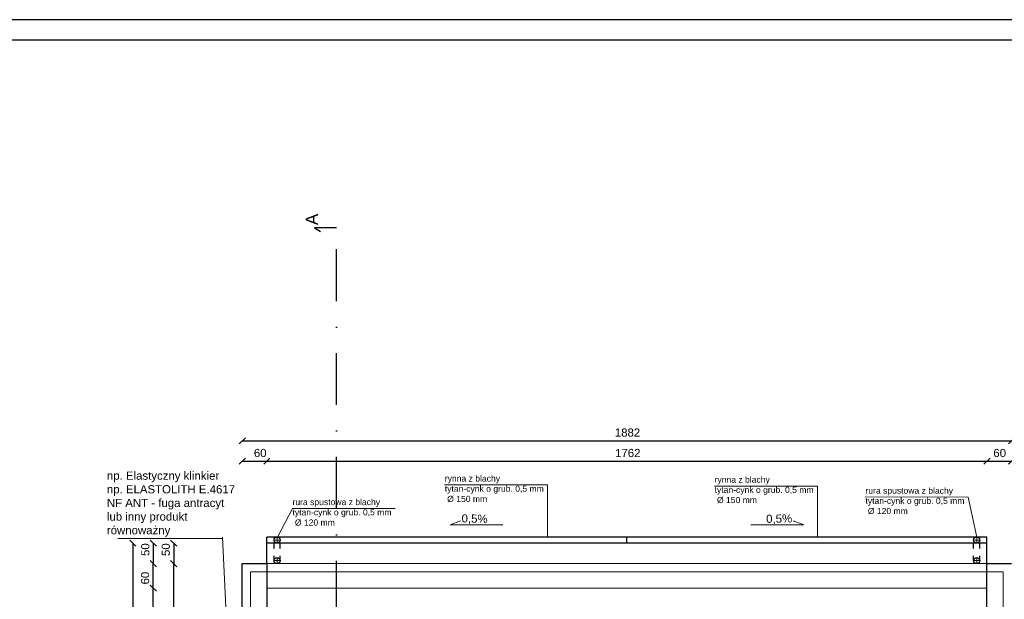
# Model space of a CAD drawing. Header units: millimetres. Extents: x 6197 to 108098, y 4257 to 29730.
# Tile 64 of 148: x 25019 to 27428, y 11610 to 13028. Entities that reach past the tile are written whole.
import ezdxf

# ---------------------------------------------------------------- set-up
doc = ezdxf.new("R2010")
doc.units = ezdxf.units.MM
doc.linetypes.add('ACAD_ISO03W100', pattern=[30, 12, -18])
doc.linetypes.add('DASHDOTX2', pattern=[50.8, 25.4, -12.7, 0, -12.7])
doc.layers.add('inne', color=7, linetype='Continuous')
doc.layers.add('R-TAB', color=1, linetype='Continuous')
doc.styles.get("Standard").update_dxf_attribs({"font": 'arial.ttf'})
doc.dimstyles.new('ISO-25', dxfattribs={"dimtxt": 2.5, "dimasz": 2.5, "dimexe": 1.25, "dimexo": 0.625, "dimtad": 1, "dimtxsty": 'Standard', "dimcen": 2.5, "dimadec": 0, "dimazin": 0, "dimtfac": 1, "dimtmove": 0, "dimatfit": 3, "dimfxl": 1, "dimarcsym": 0})

# ---------------------------------------------------------------- blocks, each defined once
blk = doc.blocks.new('_Oblique')
at = {"color": 0, "linetype": 'ByBlock', "lineweight": -2}
blk.add_line((-0.5, -0.5), (0.5, 0.5), dxfattribs=at)
blk = doc.blocks.new('*D1027')
at = {"color": 0, "lineweight": -2, "transparency": 16777216}
blk.add_line((25564, 11947.7), (25624, 11947.7), dxfattribs=at)
at = {"layer": 'Defpoints', "color": 0, "transparency": 16777216}
for p in [(25624, 11947.7), (25564, 11697.1), (25624, 11637.1)]:
    blk.add_point(p, dxfattribs=at)
at = {"color": 0, "lineweight": -2, "transparency": 16777216, "xscale": 15, "yscale": 15, "zscale": 15, "rotation": 180}
blk.add_blockref('_Oblique', (25564, 11947.7), dxfattribs=at)
at = {"color": 0, "lineweight": -2, "transparency": 16777216, "xscale": 15, "yscale": 15, "zscale": 15}
blk.add_blockref('_Oblique', (25624, 11947.7), dxfattribs=at)
at = {"color": 0, "lineweight": 20, "transparency": 16777216, "insert": (25607.7, 11967.7), "char_height": 20, "attachment_point": 5}
blk.add_mtext('60', dxfattribs=at)
blk = doc.blocks.new('*D1028')
at = {"color": 0, "lineweight": -2, "transparency": 16777216}
blk.add_line((25564, 11997.7), (27446, 11997.7), dxfattribs=at)
at = {"layer": 'Defpoints', "color": 0, "transparency": 16777216}
for p in [(27446, 11997.7), (25564, 11697.1), (27446, 11697.1)]:
    blk.add_point(p, dxfattribs=at)
at = {"color": 0, "lineweight": -2, "transparency": 16777216, "xscale": 15, "yscale": 15, "zscale": 15, "rotation": 180}
blk.add_blockref('_Oblique', (25564, 11997.7), dxfattribs=at)
at = {"color": 0, "lineweight": -2, "transparency": 16777216, "xscale": 15, "yscale": 15, "zscale": 15}
blk.add_blockref('_Oblique', (27446, 11997.7), dxfattribs=at)
at = {"color": 0, "lineweight": 20, "transparency": 16777216, "insert": (26506.5, 12017.7), "char_height": 20, "attachment_point": 5}
blk.add_mtext('1882', dxfattribs=at)
blk = doc.blocks.new('*D1029')
at = {"color": 0, "lineweight": -2, "transparency": 16777216}
blk.add_line((25346.1, 11637.1), (25346.1, 11697.1), dxfattribs=at)
at = {"layer": 'Defpoints', "color": 0, "transparency": 16777216}
for p in [(25346.1, 11697.1), (25564, 11697.1), (25574, 11637.1)]:
    blk.add_point(p, dxfattribs=at)
at = {"color": 0, "lineweight": -2, "transparency": 16777216, "xscale": 15, "yscale": 15, "zscale": 15}
for p, rotation in [((25346.1, 11697.1), 90), ((25346.1, 11637.1), 270)]:
    blk.add_blockref('_Oblique', p, dxfattribs=dict(at, rotation=rotation))
at = {"color": 0, "lineweight": 20, "transparency": 16777216, "insert": (25326.1, 11661.8), "char_height": 20, "attachment_point": 5, "rotation": 90}
blk.add_mtext('60', dxfattribs=at)
blk = doc.blocks.new('*D1030')
at = {"color": 0, "lineweight": -2, "transparency": 16777216}
blk.add_line((25346.1, 11087.1), (25346.1, 11637.1), dxfattribs=at)
at = {"layer": 'Defpoints', "color": 0, "transparency": 16777216}
for p in [(25346.1, 11637.1), (25574, 11637.1), (25574, 11087.1)]:
    blk.add_point(p, dxfattribs=at)
at = {"color": 0, "lineweight": -2, "transparency": 16777216, "xscale": 15, "yscale": 15, "zscale": 15}
for p, rotation in [((25346.1, 11637.1), 90), ((25346.1, 11087.1), 270)]:
    blk.add_blockref('_Oblique', p, dxfattribs=dict(at, rotation=rotation))
at = {"color": 0, "lineweight": 20, "transparency": 16777216, "insert": (25326.1, 11415.9), "char_height": 20, "attachment_point": 5, "rotation": 90}
blk.add_mtext('550', dxfattribs=at)
blk = doc.blocks.new('*D1059')
at = {"color": 0, "lineweight": -2, "transparency": 16777216}
blk.add_line((25296.1, 11747.1), (25296.1, 10044.1), dxfattribs=at)
at = {"layer": 'Defpoints', "color": 0, "transparency": 16777216}
for p in [(25624, 11747.1), (25296.1, 10044.1), (25624, 10044.1)]:
    blk.add_point(p, dxfattribs=at)
at = {"color": 0, "lineweight": -2, "transparency": 16777216, "xscale": 15, "yscale": 15, "zscale": 15}
for p, rotation in [((25296.1, 11747.1), 90), ((25296.1, 10044.1), 270)]:
    blk.add_blockref('_Oblique', p, dxfattribs=dict(at, rotation=rotation))
at = {"color": 0, "lineweight": 20, "transparency": 16777216, "insert": (25276.7, 10912.6), "char_height": 20, "attachment_point": 5, "rotation": 90}
blk.add_mtext('1703', dxfattribs=at)
blk = doc.blocks.new('*D1062')
at = {"color": 0, "lineweight": -2, "transparency": 16777216}
blk.add_line((27386, 11947.7), (27446, 11947.7), dxfattribs=at)
at = {"layer": 'Defpoints', "color": 0, "transparency": 16777216}
for p in [(27446, 11947.7), (27386, 11697.1), (27446, 11697.1)]:
    blk.add_point(p, dxfattribs=at)
at = {"color": 0, "lineweight": -2, "transparency": 16777216, "xscale": 15, "yscale": 15, "zscale": 15, "rotation": 180}
blk.add_blockref('_Oblique', (27386, 11947.7), dxfattribs=at)
at = {"color": 0, "lineweight": -2, "transparency": 16777216, "xscale": 15, "yscale": 15, "zscale": 15}
blk.add_blockref('_Oblique', (27446, 11947.7), dxfattribs=at)
at = {"color": 0, "lineweight": 20, "transparency": 16777216, "insert": (27417.2, 11967.7), "char_height": 20, "attachment_point": 5}
blk.add_mtext('60', dxfattribs=at)
blk = doc.blocks.new('*D1054')
at = {"color": 0, "lineweight": -2, "transparency": 16777216}
blk.add_line((25396.1, 11075.3), (25396.1, 11697.1), dxfattribs=at)
at = {"layer": 'Defpoints', "color": 0, "transparency": 16777216}
for p in [(25396.1, 11697.1), (25564, 11697.1), (25549, 11075.3)]:
    blk.add_point(p, dxfattribs=at)
at = {"color": 0, "lineweight": -2, "transparency": 16777216, "xscale": 15, "yscale": 15, "zscale": 15}
for p, rotation in [((25396.1, 11697.1), 90), ((25396.1, 11075.3), 270)]:
    blk.add_blockref('_Oblique', p, dxfattribs=dict(at, rotation=rotation))
at = {"color": 0, "lineweight": 20, "transparency": 16777216, "insert": (25376.1, 11438.9), "char_height": 20, "attachment_point": 5, "rotation": 90}
blk.add_mtext('622', dxfattribs=at)
blk = doc.blocks.new('*D1021')
at = {"color": 0, "lineweight": -2, "transparency": 16777216}
blk.add_line((25346.1, 11747.1), (25346.1, 11697.1), dxfattribs=at)
at = {"layer": 'Defpoints', "color": 0, "transparency": 16777216}
for p in [(25624, 11747.1), (25346.1, 11697.1), (25624, 11697.1)]:
    blk.add_point(p, dxfattribs=at)
at = {"color": 0, "lineweight": -2, "transparency": 16777216, "xscale": 15, "yscale": 15, "zscale": 15}
for p, rotation in [((25346.1, 11747.1), 90), ((25346.1, 11697.1), 270)]:
    blk.add_blockref('_Oblique', p, dxfattribs=dict(at, rotation=rotation))
at = {"color": 0, "lineweight": 20, "transparency": 16777216, "insert": (25326.7, 11731.4), "char_height": 20, "attachment_point": 5, "rotation": 90}
blk.add_mtext('50', dxfattribs=at)
blk = doc.blocks.new('*D1022')
at = {"color": 0, "lineweight": -2, "transparency": 16777216}
blk.add_line((25396.1, 11747.1), (25396.1, 11697.1), dxfattribs=at)
at = {"layer": 'Defpoints', "color": 0, "transparency": 16777216}
for p in [(25674, 11747.1), (25396.1, 11697.1), (25674, 11697.1)]:
    blk.add_point(p, dxfattribs=at)
at = {"color": 0, "lineweight": -2, "transparency": 16777216, "xscale": 15, "yscale": 15, "zscale": 15}
for p, rotation in [((25396.1, 11747.1), 90), ((25396.1, 11697.1), 270)]:
    blk.add_blockref('_Oblique', p, dxfattribs=dict(at, rotation=rotation))
at = {"color": 0, "lineweight": 20, "transparency": 16777216, "insert": (25376.7, 11731.4), "char_height": 20, "attachment_point": 5, "rotation": 90}
blk.add_mtext('50', dxfattribs=at)
blk = doc.blocks.new('*D1023')
at = {"color": 0, "lineweight": -2, "transparency": 16777216}
blk.add_line((25624, 11947.7), (27386, 11947.7), dxfattribs=at)
at = {"layer": 'Defpoints', "color": 0, "transparency": 16777216}
for p in [(27386, 11947.7), (25624, 11697.1), (27386, 11697.1)]:
    blk.add_point(p, dxfattribs=at)
at = {"color": 0, "lineweight": -2, "transparency": 16777216, "xscale": 15, "yscale": 15, "zscale": 15, "rotation": 180}
blk.add_blockref('_Oblique', (25624, 11947.7), dxfattribs=at)
at = {"color": 0, "lineweight": -2, "transparency": 16777216, "xscale": 15, "yscale": 15, "zscale": 15}
blk.add_blockref('_Oblique', (27386, 11947.7), dxfattribs=at)
at = {"color": 0, "lineweight": 20, "transparency": 16777216, "insert": (26507.1, 11967.7), "char_height": 20, "attachment_point": 5}
blk.add_mtext('1762', dxfattribs=at)

msp = doc.modelspace()

# ---------------------------------------------------------------- linework, layer by layer
at = {"color": 3}
msp.add_line((31042.628, 13027.797), (24602.628, 13027.797), dxfattribs=at)
msp.add_line((30992.628, 12977.797), (24652.628, 12977.797))
at = {"linetype": 'DASHDOTX2', "lineweight": 30, "ltscale": 5}
msp.add_line((25794.36, 10560.811), (25794.36, 12518.446), dxfattribs=at)
at = {"lineweight": 0}
for p, q in [((26059.065, 11889.835), (26310.96, 11889.783)), ((26310.96, 11889.783), (26310.96, 11762.088)), ((26719.189, 11887.073), (26971.083, 11887.021)), ((26971.083, 11887.021), (26971.083, 11762.088)), ((27088.358, 11860.206), (27340.253, 11860.154)), ((27340.253, 11860.154), (27360.976, 11762.088)), ((25686.35, 11832.09), (25649.667, 11762.056)), ((25686.35, 11832.09), (25938.244, 11832.037))]:
    msp.add_line(p, q, dxfattribs=at)
at = {"color": 0, "lineweight": 0}
for p, q in [((26072.365, 11791.788), (26098.207, 11801.74)), ((26201.586, 11791.788), (26072.365, 11791.788)), ((26808.362, 11791.788), (26937.583, 11791.788)), ((26937.583, 11791.788), (26911.741, 11801.74)), ((25648.974, 11762.088), (25648.974, 11747.088)), ((27360.974, 11762.088), (27360.974, 11747.088)), ((25641.474, 11754.588), (25656.474, 11754.588)), ((27368.474, 11754.588), (27353.474, 11754.588)), ((25648.974, 11712.088), (25648.974, 11697.088)), ((27360.974, 11712.088), (27360.974, 11697.088)), ((25641.474, 11704.588), (25656.474, 11704.588)), ((27368.474, 11704.588), (27353.474, 11704.588))]:
    msp.add_line(p, q, dxfattribs=at)
at = {"lineweight": 20}
for p, q in [((25259.591, 11758.939), (25515.572, 11758.939)), ((25515.572, 11761.939), (25548.974, 11075.267)), ((25563.974, 10094.088), (25563.974, 11697.088)), ((25563.974, 11697.088), (25839.974, 11697.088)), ((25563.974, 11697.088), (27445.974, 11697.088)), ((25583.974, 11062.088), (25583.974, 11677.088)), ((25583.974, 11677.088), (27425.974, 11677.088)), ((27425.974, 11677.088), (27425.974, 11062.088)), ((25623.974, 11087.088), (25623.974, 11637.088)), ((25623.974, 11637.088), (27385.974, 11637.088)), ((25623.974, 11637.088), (25623.974, 11087.088)), ((27385.974, 11637.088), (27385.974, 11087.088)), ((27385.974, 11637.088), (27385.974, 11612.088))]:
    msp.add_line(p, q, dxfattribs=at)
at = {"lineweight": 30}
for p, q in [((27385.974, 11762.088), (25623.974, 11762.088)), ((25623.974, 11747.088), (25623.974, 11762.088)), ((26504.974, 11747.088), (26504.974, 11762.088)), ((27385.974, 11747.088), (27385.974, 11762.088)), ((27385.974, 11747.088), (25623.974, 11747.088)), ((25623.974, 11697.088), (25623.974, 11747.088)), ((27385.974, 11697.088), (27385.974, 11747.088)), ((25563.974, 11697.088), (25623.974, 11697.088)), ((25563.974, 10094.088), (25563.974, 11697.088)), ((25623.974, 11697.088), (25623.974, 10094.088)), ((27385.974, 10094.088), (27385.974, 11697.088)), ((27385.974, 11697.088), (27445.974, 11697.088))]:
    msp.add_line(p, q, dxfattribs=at)
at = {"linetype": 'ACAD_ISO03W100', "lineweight": 30}
for p, q in [((25641.474, 11704.588), (25641.474, 11754.588)), ((25656.474, 11704.588), (25656.474, 11754.588)), ((27353.474, 11704.588), (27353.474, 11754.588)), ((27368.474, 11704.588), (27368.474, 11754.588))]:
    msp.add_line(p, q, dxfattribs=at)
at = {"color": 0, "lineweight": 30}
for centre in [(25648.974, 11754.588), (27360.974, 11754.588), (25648.974, 11704.588), (27360.974, 11704.588)]:
    msp.add_circle(centre, 7.5, dxfattribs=at)
at = {"layer": 'inne', "lineweight": 30}
for p, q in [((25794.36, 12518.446), (25740.511, 12518.446)), ((25740.511, 12518.446), (25755.42, 12509.323))]:
    msp.add_line(p, q, dxfattribs=at)

# ---------------------------------------------------------------- texts
at = {"attachment_point": 1}
for s, width, heights, insert, char_height in [('\\A1;\\pi44.6388;POWIERZCHNIA\\P\\pi160.09156;M{\\H0.7x;\\S2^ ;}', 358.27488, [0], (22666.925, 12106.319), 25), ('\\pi146.13948;4,68', 358.27488, [0], (22665.923, 12007.292), 25), ('\\pi136.87107;20,02', 358.27488, [30.048], (22665.923, 11927.292), 25), ('\\A1;rynna z blachy\\Ptytan-cynk o grub. 0,5 mm^J %%C 150 mm ', 305.42201, [0], (26059.429, 11913.031), 15), ('\\A1;rynna z blachy\\Ptytan-cynk o grub. 0,5 mm^J %%C 150 mm ', 305.42201, [0], (26719.552, 11910.269), 15), ('\\A1;rura spustowa z blachy\\Ptytan-cynk o grub. 0,5 mm^J %%C 120 mm ', 305.42201, [0], (27088.721, 11883.402), 15), ('\\A1;rura spustowa z blachy\\Ptytan-cynk o grub. 0,5 mm^J %%C 120 mm ', 305.42201, [0], (25686.713, 11855.285), 15), ('\\pi138.18416;14,94', 358.27488, [0], (22665.923, 11847.292), 25), ('\\pi138.03921;18,95', 358.27488, [0], (22665.923, 11767.292), 25), ('\\pi138.133;14,63', 358.27488, [0], (22665.923, 11687.292), 25)]:
    msp.add_mtext_dynamic_manual_height_columns(s, width=width, gutter_width=12.5, heights=heights, dxfattribs=dict(at, insert=insert, char_height=char_height))
at = {"lineweight": 20, "insert": (25232.545, 11762.969), "char_height": 20, "attachment_point": 7}
msp.add_mtext_dynamic_manual_height_columns('np. Elastyczny klinkier np. ELASTOLITH E.4617 NF ANT - fuga antracyt\\Plub inny produkt równoważny ', width=315.47074, gutter_width=12.5, heights=[0], dxfattribs=at)
at = {"char_height": 20}
for insert, attachment_point, rotation in [((26164.401, 11816.703), 3, 358.881771), ((26845.548, 11816.703), 1, 1.118229)]:
    msp.add_mtext_dynamic_manual_height_columns('0,5%', width=202.64367, gutter_width=12.5, heights=[0], dxfattribs=dict(at, insert=insert, attachment_point=attachment_point, rotation=rotation))
at = {"layer": 'inne', "color": 7, "lineweight": 35, "extrusion": (0, 0, -1), "insert": (25719.086, 12553.297), "char_height": 30, "width": 266.86023, "attachment_point": 1, "text_direction": (0, -1, 0)}
msp.add_mtext('A', dxfattribs=at)
at = {"layer": 'R-TAB', "color": 0, "ltscale": 24, "char_height": 75, "width": 2065.84351, "attachment_point": 1}
for s, insert in [('\\pi611.54556;ELEWACJE 1:100', (10063.11, 12918.034)), ('\\pi425.32455;RZUT PRZYZIEMIA 1:100', (21086.975, 12866.158))]:
    msp.add_mtext(s, dxfattribs=dict(at, insert=insert))

# ---------------------------------------------------------------- dimensions: what is measured, and where the dimension line sits
at = {"lineweight": 20}
for base, p1, p2, picture, middle in [((27445.974, 11997.742), (25563.974, 11697.088), (27445.974, 11697.088), '*D1028', (26506.5, 12017.732)), ((25623.974, 11947.742), (25563.974, 11697.088), (25623.974, 11637.088), '*D1027', (25607.717, 11967.732)), ((27385.974, 11947.742), (25623.974, 11697.088), (27385.974, 11697.088), '*D1023', (26507.13, 11967.732)), ((27445.974, 11947.742), (27385.974, 11697.088), (27445.974, 11697.088), '*D1062', (27417.203, 11967.732))]:
    dim = msp.add_linear_dim(base=base, p1=p1, p2=p2, dimstyle='ISO-25', override={"dimtxt": 20, "dimasz": 15, "dimblk1": 'Oblique', "dimblk2": 'Oblique', "dimsah": 1, "dimse1": 1, "dimse2": 1, "dimtmove": 2}, dxfattribs=at)
    dim.commit()
    dim.dimension.update_dxf_attribs({"geometry": picture, "text_midpoint": middle, "dimtype": 160})
for base, p1, p2, override, picture, middle in [((25296.121, 10044.088), (25623.974, 11747.088), (25623.974, 10044.088), {"dimtxt": 20, "dimasz": 15, "dimblk1": 'Oblique', "dimblk2": 'Oblique', "dimsah": 1, "dimse1": 1, "dimse2": 1, "dimtmove": 2}, '*D1059', (25276.676, 10912.633)), ((25346.121, 11697.088), (25623.974, 11747.088), (25623.974, 11697.088), {"dimtxt": 20, "dimasz": 15, "dimblk1": 'Oblique', "dimblk2": 'Oblique', "dimsah": 1, "dimse1": 1, "dimse2": 1, "dimtmove": 2}, '*D1021', (25326.676, 11731.428)), ((25396.121, 11697.088), (25673.974, 11747.088), (25673.974, 11697.088), {"dimtxt": 20, "dimasz": 15, "dimblk1": 'Oblique', "dimblk2": 'Oblique', "dimsah": 1, "dimse1": 1, "dimse2": 1, "dimtmove": 2}, '*D1022', (25376.676, 11731.428)), ((25346.121, 11697.088), (25573.974, 11637.088), (25563.974, 11697.088), {"dimtxt": 20, "dimasz": 15, "dimblk1": 'Oblique', "dimblk2": 'Oblique', "dimsah": 1, "dimse1": 1, "dimse2": 1, "dimtmove": 2}, '*D1029', (25326.131, 11661.836)), ((25396.121, 11697.088), (25548.974, 11075.267), (25563.974, 11697.088), {"dimtxt": 20, "dimasz": 15, "dimdec": 0, "dimblk1": 'Oblique', "dimblk2": 'Oblique', "dimsah": 1, "dimse1": 1, "dimse2": 1, "dimtmove": 2}, '*D1054', (25376.131, 11438.887)), ((25346.121, 11637.088), (25573.974, 11087.088), (25573.974, 11637.088), {"dimtxt": 20, "dimasz": 15, "dimblk1": 'Oblique', "dimblk2": 'Oblique', "dimsah": 1, "dimse1": 1, "dimse2": 1, "dimtmove": 2}, '*D1030', (25326.131, 11415.904))]:
    dim = msp.add_linear_dim(base=base, p1=p1, p2=p2, angle=90, dimstyle='ISO-25', override=override, dxfattribs=at)
    dim.commit()
    dim.dimension.update_dxf_attribs({"geometry": picture, "text_midpoint": middle, "dimtype": 160})

doc.saveas('drawing.dxf')
